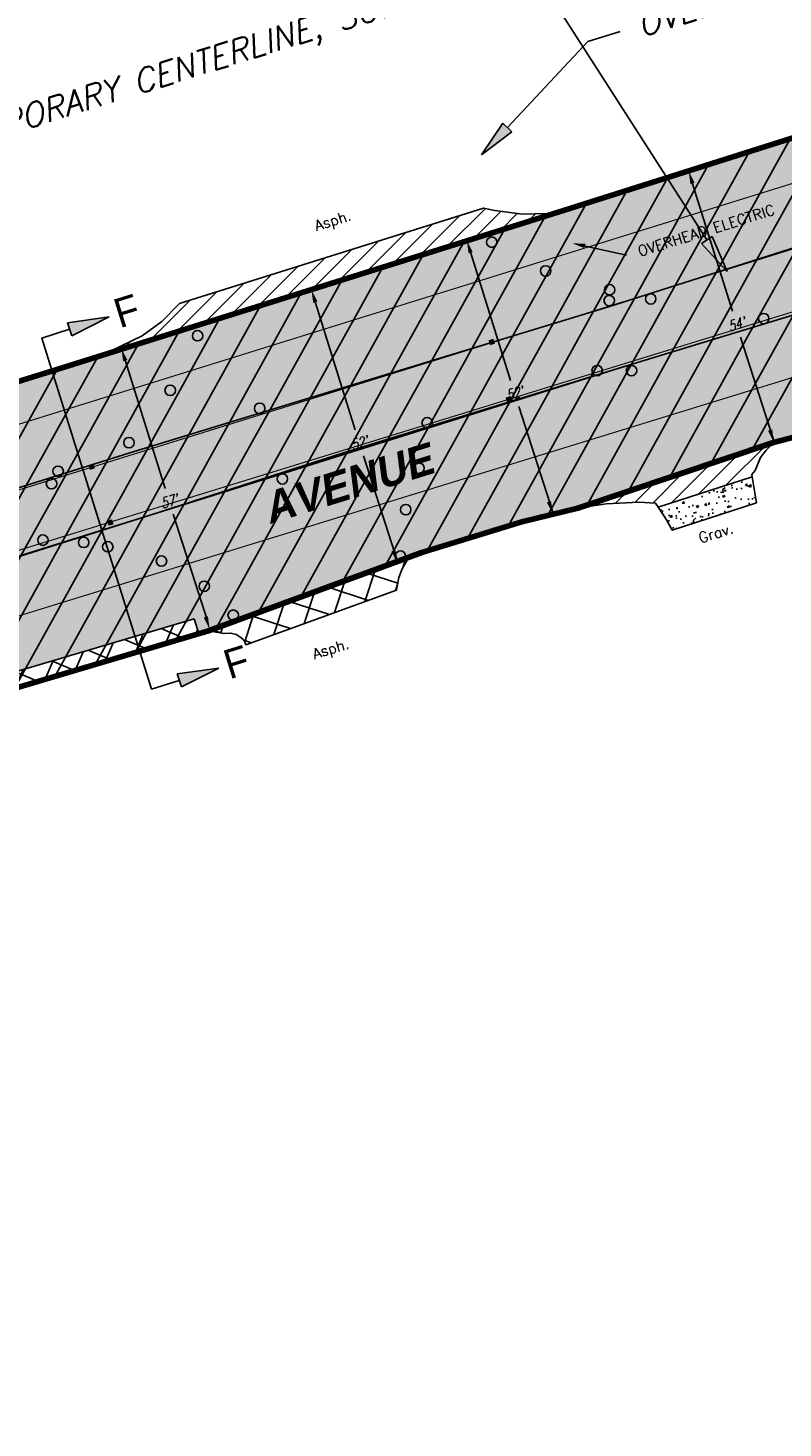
# Model space of a CAD drawing. Header units: feet. Extents: x 0 to 1837476, y 0 to 429622.
# Tile 9 of 33: x 1762086 to 1762231, y 425795 to 426063. Entities that reach past the tile are written whole.
import ezdxf
from ezdxf import colors
from ezdxf.entities.mleader import LeaderData, LeaderLine
from ezdxf.math import Vec2, Vec3

# ---------------------------------------------------------------- set-up
doc = ezdxf.new("R2010")
doc.units = ezdxf.units.FT
doc.header["$MEASUREMENT"] = 0
for name, color, linetype in [('A-ANNO-SYMB', 2, 'Continuous'), ('A-DETL-ANNO', 2, 'Continuous'), ('A-PAVEMENT-HATCH', 2, 'Continuous'), ('C-ANNO-TABL-TITL', 4, 'Continuous'), ('C-PAVEMENT-MARKING', 4, 'Continuous'), ('C-PAVEMENT-REFLECTORS', 4, 'Continuous'), ('HATCH', 4, 'Continuous'), ('MOT HATCH PH 1', 4, 'Continuous'), ('MOT HATCH PH 2', 3, 'Continuous'), ('MOT HATCH PH 3', 1, 'Continuous')]:
    doc.layers.add(name, color=color, linetype=linetype)
doc.styles.add('BCI Existing', font='simplex.shx', dxfattribs={"width": 0.75, "oblique": 15, "height": 0.08, "bigfont": 'bigfont.shx'})
doc.styles.add('L100', font='simplex.shx', dxfattribs={"height": 0.1, "bigfont": 'bigfont.shx'})
doc.styles.add('Matchline', font='bold.shx', dxfattribs={"oblique": 10, "height": 0.18})
doc.styles.add('STATION', font='ROMANS.shx', dxfattribs={"oblique": 15})
doc.styles.add('Straight-Normal', font='font30.shx', dxfattribs={"height": 0.14})

# ---------------------------------------------------------------- blocks, each defined once
blk = doc.blocks.new('_ClosedFilled')
blk.add_hatch(color=256).paths.add_polyline_path([(-1, 0.167), (-1, -0.167), (0, 0)])
at = {"color": 0, "linetype": 'ByBlock', "lineweight": -2}
for p, q in [((-1, 0.167), (0, 0)), ((-1, 0.167), (-1, -0.167)), ((0, 0), (-1, -0.167))]:
    blk.add_line(p, q, dxfattribs=at)

msp = doc.modelspace()

# ---------------------------------------------------------------- hatches: boundary and pattern name
at = {"layer": 'A-PAVEMENT-HATCH'}
h = msp.add_hatch(dxfattribs=at)
h.set_pattern_fill('ANSI31', color=256, scale=20)
edge = h.paths.add_edge_path()
edge.add_line((1762100.08, 426000.02), (1762107.98, 426003.83))
edge.add_line((1762107.98, 426003.83), (1762111.75, 426006.58))
edge.add_line((1762111.75, 426006.58), (1762115.12, 426010.01))
edge.add_line((1762115.12, 426010.01), (1762173.31, 426028.28))
edge.add_line((1762173.31, 426028.28), (1762175.46, 426027.78))
edge.add_line((1762175.46, 426027.78), (1762180.75, 426027.09))
edge.add_line((1762180.75, 426027.09), (1762185.44, 426027.26))
edge.add_line((1762185.44, 426027.26), (1762189.79, 426028.22))
edge.add_line((1762189.79, 426028.22), (1762100.41, 426000.14))
h = msp.add_hatch(dxfattribs=at)
h.set_pattern_fill('ANSI31', color=256, scale=20)
h.paths.add_polyline_path([(1762228.74, 425983.44), (1762186.91, 425969.84), (1762191.34, 425970.84), (1762196.72, 425971.65), (1762203.02, 425971.97), (1762206.2, 425971.79), (1762206.69, 425971.01), (1762224.67, 425976.85), (1762224.61, 425977.3), (1762225.25, 425978.08), (1762226.29, 425980.52), (1762227.33, 425981.95)])
h = msp.add_hatch(dxfattribs=at)
h.set_pattern_fill('AR-CONC', color=256, scale=0.6)
h.set_pattern_definition([(50, (-5e-10, -6e-11), (4.3035610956, -0.37651281), [0.45, -4.95]), (355, (-5e-10, -6e-11), (-0.832508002, 4.513152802), [0.36, -3.96]), (100.45144446, (0.3586, -0.0314), (3.47105308, 4.136639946), [0.382441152, -4.206852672]), (46.1842, (-5e-10, 1.2), (6.403447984, -0.993115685), [0.675, -7.425]), (96.6356355, (0.5336, 1.117), (5.607971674, 5.844711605), [0.573662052, -6.31028256]), (351.184164, (-5e-10, 1.2), (5.60797167, 5.844711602), [0.54, -5.940000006]), (21, (0.6, 0.9), (3.581442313, -2.415713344), [0.45, -4.95]), (326, (0.6, 0.9), (1.459891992, 4.35090027), [0.36, -3.96]), (71.45144474, (0.8985, 0.6987), (5.04133426, 1.935186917), [0.38244114, -4.206852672]), (37.5, (-5e-10, -6e-11), (0.0729591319, 1.997363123), [0, -3.912, 0, -4.02, 0, -3.975]), (7.5, (-5e-10, -6e-11), (1.5784172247, 2.3664702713), [0, -2.292, 0, -3.822, 0, -1.515]), (327.5, (-1.338, -6e-11), (3.202934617, -0.1353292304), [0, -1.5, 0, -4.68, 0, -6.21]), (317.5, (-1.938, 6e-11), (3.499117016, 0.600629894), [0, -1.95, 0, -3.108, 0, -4.41])])
h.paths.add_polyline_path([(1762224.67, 425976.85), (1762206.69, 425971.01), (1762207.6, 425969.73), (1762208.28, 425968.62), (1762209.39, 425966.64), (1762225.5, 425971.87)])
h = msp.add_hatch(dxfattribs=at)
h.set_pattern_fill('ANSI37', color=256, scale=39, angle=27)
h.paths.add_polyline_path([(1762120.72, 425947.38), (1762158.96, 425961.32), (1762157.71, 425959.21), (1762157.12, 425957.58), (1762156.65, 425955.29), (1762156.62, 425955.13), (1762127.86, 425944.71), (1762127.64, 425945.28), (1762127.35, 425945.7), (1762126.86, 425946.12), (1762125.99, 425946.64), (1762124.98, 425946.94), (1762123.65, 425946.88)])
at = {"layer": 'A-PAVEMENT-HATCH', "transparency": 33554687}
h = msp.add_hatch(dxfattribs=at)
h.set_pattern_fill('ANSI37', color=256, scale=37, angle=22)
h.paths.add_polyline_path([(1762117.97, 425949.69), (1761886.36, 425880.95), (1761887.2, 425878.07), (1761891.12, 425879.21), (1761923.37, 425888.93), (1761955.63, 425898.66), (1761968.47, 425902.03), (1762011.29, 425914.76), (1762044.38, 425924.72), (1762118.83, 425946.82)])
at = {"layer": 'C-PAVEMENT-REFLECTORS', "transparency": 33554687}
h = msp.add_hatch(color=256, dxfattribs=at)
h.dxf.hatch_style = 1
h.paths.add_polyline_path([(1762174.56, 426002.02), (1762175.5, 426002.34), (1762175.18, 426003.28), (1762174.25, 426002.96)])
h = msp.add_hatch(color=256, dxfattribs=at)
h.dxf.hatch_style = 1
h.paths.add_polyline_path([(1762177.82, 425991.06), (1762178.75, 425991.38), (1762178.44, 425992.32), (1762177.5, 425992)])
h = msp.add_hatch(color=256, dxfattribs=at)
h.dxf.hatch_style = 1
h.paths.add_polyline_path([(1762098.04, 425978.16), (1762098.98, 425978.48), (1762098.66, 425979.42), (1762097.72, 425979.1)])
h = msp.add_hatch(color=256, dxfattribs=at)
h.dxf.hatch_style = 1
h.paths.add_polyline_path([(1762101.62, 425967.47), (1762102.56, 425967.79), (1762102.24, 425968.72), (1762101.31, 425968.41)])
at = {"layer": 'HATCH', "true_color": 0xe7e8e9, "transparency": 33554457}
h = msp.add_hatch(color=254, dxfattribs=at)
h.dxf.hatch_style = 1
h.paths.add_polyline_path([(1760925.01, 425620.93), (1761185.21, 425702.35), (1761203.98, 425711.87), (1761219.39, 425720.27), (1761228.96, 425724.52), (1761251.35, 425731.04), (1761262.52, 425734.03), (1761281.08, 425738.04), (1761281.08, 425736.04), (1761301.08, 425736.04), (1761301.07, 425738.78), (1761302.12, 425738.99), (1761312.83, 425742.04), (1761397.96, 425768.83), (1761466.39, 425790.61), (1761562.38, 425821.41), (1761699.77, 425868.8), (1761756.39, 425888.42), (1761787.45, 425899.26), (1761818.41, 425910.67), (1761825.89, 425913.07), (1761843.43, 425919.36), (1761874.92, 425929.77), (1761912.84, 425941.83), (1761971.63, 425960.18), (1762008.95, 425971.74), (1762015.62, 425973.81), (1762017.99, 425966.17), (1762027.54, 425969.13), (1762025.17, 425976.77), (1762028.77, 425977.88), (1762090.66, 425997.08), (1762189.79, 426028.22), (1762250.38, 426047.37), (1762305.08, 426065.36), (1762391.07, 426092.17), (1762413.99, 426099.16), (1762414.53, 426077.68), (1762424.46, 426080.74), (1762423.85, 426102.16), (1762489.66, 426122.28), (1762572.1, 426147.24), (1762617.67, 426162.94), (1762621.84, 426154.67), (1762695.76, 426176.4), (1762709.46, 426180.41), (1762732.51, 426187.64), (1762748.94, 426191.7), (1762749.47, 426192.01), (1762749.65, 426192.88), (1762747.07, 426202.32), (1762894.03, 426247.08), (1763148.56, 426325.28), (1763232.65, 426350.13), (1763489.42, 426428.89), (1763677.45, 426490.96), (1763751.88, 426515.71), (1763797.08, 426530.13), (1763811.81, 426535.02), (1763811.75, 426534.42), (1763814.47, 426527.23), (1763945.11, 426567.8), (1763943.18, 426574.9), (1763971.62, 426583.36), (1764000.24, 426591.78), (1764070.84, 426612.65), (1764106.36, 426623), (1764144.31, 426634.01), (1764188.44, 426647.04), (1764231.09, 426659.62), (1764240.69, 426662.43), (1764350.53, 426694.46), (1764373.79, 426701.21), (1764494.76, 426738.55), (1764486.3, 426737.9), (1764483.37, 426738.18), (1764411.12, 426715.85), (1764408.46, 426724.46), (1764402.15, 426723.55), (1764402.16, 426723.57), (1764408.47, 426724.47), (1764411.12, 426715.87), (1764483.37, 426738.18), (1764483.37, 426738.18), (1764411.12, 426715.88), (1764408.47, 426724.48), (1764402.16, 426723.58), (1764402.9, 426725.89), (1764462.81, 426744.35), (1764470.58, 426740.97), (1764479.36, 426738.55), (1764486.29, 426737.91), (1764494.82, 426738.58), (1764538.73, 426752.24), (1764582.64, 426765.9), (1764585.62, 426767.48), (1764588.23, 426769.23), (1764591.16, 426771.36), (1764594.94, 426774.44), (1764597.68, 426776.94), (1764600.18, 426779.52), (1764601.23, 426780.78), (1764604.37, 426778.29), (1764608.09, 426783), (1764604.96, 426785.48), (1764605.34, 426785.99), (1764606.53, 426787.63), (1764607.44, 426788.92), (1764680.19, 426810.33), (1764683.06, 426809.04), (1764688.04, 426807.1), (1764691.03, 426806.31), (1764693.25, 426805.9), (1764698.13, 426805.39), (1764702.25, 426805.35), (1764710.11, 426805.96), (1764723.58, 426756), (1764683.86, 426750.81), (1764674.28, 426749.28), (1764668.29, 426747.2), (1764664.24, 426744.8), (1764658.64, 426740.8), (1764612.56, 426725.31), (1764613.17, 426723.41), (1764600.25, 426719.07), (1764600.15, 426719.11), (1764597.44, 426719.72), (1764595.24, 426720.04), (1764592.85, 426720.22), (1764590.98, 426720.23), (1764588.48, 426720.05), (1764586.7, 426719.79), (1764585.04, 426719.45), (1764668.27, 426747.2), (1764664.23, 426744.81), (1764658.11, 426740.42), (1764654.45, 426737.15), (1764651, 426733.31), (1764649.57, 426731.43), (1764648.18, 426729.04), (1764647.64, 426727.7), (1764647, 426724.98), (1764646.92, 426724.32), (1764610.59, 426712.17), (1764609.73, 426713.34), (1764608.43, 426714.7), (1764606.38, 426716.34), (1764604.73, 426717.35), (1764603.28, 426718.05), (1764601.71, 426718.58), (1764600.14, 426719.11), (1764597.44, 426719.72), (1764595.24, 426720.04), (1764592.85, 426720.22), (1764590.98, 426720.22), (1764588.48, 426720.05), (1764586.7, 426719.79), (1764585.04, 426719.45), (1764584.19, 426719.23), (1764557.37, 426711.58), (1764505.63, 426695.61), (1764475.53, 426685.84), (1764471.49, 426683.74), (1764466.8, 426679.96), (1764419.03, 426665.1), (1764406.77, 426658.14), (1764399.53, 426660.09), (1764388.6, 426658.76), (1764475.46, 426685.82), (1764471.49, 426683.74), (1764465.9, 426679.23), (1764461.64, 426674.08), (1764459.52, 426669.21), (1764458.64, 426664.96), (1764416.31, 426651.69), (1764416.01, 426652.36), (1764414.27, 426653.78), (1764410.31, 426657.2), (1764399.5, 426660.08), (1764388.57, 426658.76), (1764364.78, 426650.79), (1764273.8, 426622.07), (1764244.87, 426613.11), (1764189.79, 426596.61), (1764159.69, 426587.44), (1764132.54, 426578.86), (1764075.44, 426560.82), (1764015.66, 426541.93), (1763999.24, 426536.29), (1763991.6, 426533.91), (1763990.95, 426534.26), (1763989.88, 426539.02), (1763988.19, 426544.53), (1763988.1, 426544.64), (1763987.96, 426544.65), (1763892.08, 426514.82), (1763835.39, 426497.02), (1763828.33, 426494.72), (1763830.52, 426487.3), (1763816, 426482.98), (1763767.4, 426468.53), (1763691.25, 426445.57), (1763618.36, 426425.06), (1763529.63, 426399.37), (1763519.9, 426396.28), (1763401.18, 426358.69), (1763385.03, 426353.59), (1763346.03, 426341.23), (1763283.39, 426320.38), (1763245.53, 426307.57), (1763161.54, 426279.28), (1763079.02, 426252.54), (1763000.82, 426227.65), (1762959.11, 426214.44), (1762912.32, 426199.71), (1762837.87, 426176.76), (1762757.69, 426150.49), (1762752.91, 426141.25), (1762750.84, 426132.41), (1762696.09, 426114.78), (1762690.11, 426117.62), (1762684.09, 426119.79), (1762675.68, 426121.2), (1762667.81, 426120.56), (1762659.57, 426118.56), (1762633.72, 426110.49), (1762559.04, 426087.41), (1762532.2, 426079.37), (1762529.38, 426087.9), (1762425.99, 426055.65), (1762426.17, 426052.86), (1762398.87, 426044.3), (1762400.36, 426040.09), (1762339.25, 426018.76), (1762339.3, 426018.3), (1762319.07, 426012.3), (1762315.19, 426022.49), (1762242.14, 425998.27), (1762245.1, 425987.66), (1762228.74, 425983.44), (1762191.34, 425970.84), (1762180.6, 425968.22), (1762161.51, 425962.39), (1762118.83, 425946.82), (1762117.97, 425949.69), (1761886.36, 425880.95), (1761887.2, 425878.07), (1761802.45, 425853.33), (1761698.6, 425824.01), (1761645.2, 425808.68), (1761643.56, 425814.09), (1761674.32, 425823.38), (1761673.45, 425826.25), (1761616.02, 425808.9), (1761616.88, 425806.03), (1761643.56, 425814.09), (1761645.19, 425808.68), (1761636.75, 425806.05), (1761614.36, 425798.78), (1761591.98, 425791.48), (1761589.7, 425799.17), (1761542.29, 425785.13), (1761482.74, 425766.42), (1761435.9, 425751.76), (1761437.25, 425747.44), (1761406.56, 425737.93), (1761365.59, 425725.97), (1761297.29, 425704.26), (1761291.53, 425702.52), (1761209.99, 425677.11), (1761096.21, 425641.57), (1761036.89, 425623.05), (1760994.7, 425609.88), (1760934.34, 425590.95)])
at = {"layer": 'MOT HATCH PH 1', "transparency": 33554687}
h = msp.add_hatch(dxfattribs=at)
h.set_pattern_fill('ANSI31', color=256, scale=45, angle=16)
h.paths.add_polyline_path([(1760925.01, 425620.93), (1760985.56, 425639.91), (1761089.08, 425672.35), (1761185.21, 425702.35), (1761203.98, 425711.87), (1761219.39, 425720.27), (1761228.96, 425724.52), (1761251.35, 425731.04), (1761262.52, 425734.03), (1761265.59, 425734.74), (1761273.38, 425736.38), (1761281.08, 425738.04), (1761288.37, 425737.87), (1761295.75, 425738.04), (1761302.12, 425738.99), (1761312.83, 425742.04), (1761397.96, 425768.83), (1761466.39, 425790.61), (1761562.48, 425821.44), (1761633.61, 425845.94), (1761699.77, 425868.8), (1761756.39, 425888.42), (1761787.45, 425899.26), (1761818.41, 425910.67), (1761825.89, 425913.07), (1761843.43, 425919.36), (1761874.92, 425929.77), (1761876.38, 425930.24), (1761912.84, 425941.83), (1761971.63, 425960.18), (1762008.95, 425971.74), (1762090.66, 425997.08), (1762100.08, 426000.02), (1762189.79, 426028.22), (1762216.58, 426036.68), (1762250.38, 426047.37), (1762300.41, 426063.19), (1762373.17, 426086.86), (1762380.55, 426089.17), (1762391.07, 426092.17), (1762489.66, 426122.28), (1762572.1, 426147.24), (1762617.67, 426162.94), (1762621.84, 426154.67), (1762695.76, 426176.4), (1762709.46, 426180.41), (1762732.51, 426187.64), (1762748.94, 426191.7), (1762749.47, 426192.01), (1762749.67, 426192.82), (1762747.15, 426202.02), (1762894.03, 426247.08), (1762945.81, 426262.98), (1762999.55, 426280), (1763065.78, 426300.47), (1763148.56, 426325.28), (1763232.65, 426350.13), (1763332.76, 426380.2), (1763367.45, 426390.93), (1763489.42, 426428.89), (1763519.38, 426438.21), (1763606.59, 426467.32), (1763677.45, 426490.96), (1763797.08, 426530.13), (1763811.75, 426534.42), (1763814.47, 426527.23), (1763845.83, 426537.33), (1763889.38, 426550.71), (1763945.04, 426567.75), (1763943.18, 426574.9), (1763971.62, 426583.36), (1764000.24, 426591.78), (1764070.84, 426612.65), (1764144.31, 426634.01), (1764231.09, 426659.62), (1764240.69, 426662.43), (1764350.53, 426694.46), (1764373.79, 426701.21), (1764381.9, 426704.73), (1764394.13, 426713.31), (1764400.55, 426720.78), (1764402.9, 426725.89), (1764462.81, 426744.35), (1764468.19, 426741.83), (1764472.97, 426740.1), (1764479.36, 426738.55), (1764486.29, 426737.91), (1764494.82, 426738.58), (1764538.73, 426752.24), (1764578.98, 426764.78), (1764584.01, 426766.56), (1764588.23, 426769.23), (1764592.85, 426772.68), (1764598.51, 426777.76), (1764603.26, 426783.26), (1764607.44, 426788.92), (1764680.19, 426810.33), (1764688.04, 426807.1), (1764694.56, 426805.71), (1764699.38, 426805.32), (1764703.82, 426805.43), (1764709.08, 426806.25), (1764713.95, 426790.5), (1764602.97, 426756.64), (1764496.03, 426722.52), (1764379.06, 426685.84), (1764236.38, 426641.55), (1764150.25, 426614.86), (1764084.29, 426594.4), (1763911.5, 426544.7), (1763773.82, 426502.64), (1763757.35, 426497.03), (1763688.3, 426475.65), (1763679.66, 426472.2), (1763671.65, 426470.52), (1763610.44, 426451.3), (1763523.4, 426423.64), (1763385.81, 426380.49), (1763337.15, 426365.41), (1763275.17, 426345.84), (1763240.02, 426334.93), (1763153.49, 426307.48), (1763078.08, 426283.31), (1763029.62, 426267.95), (1762951.92, 426243.79), (1762899.58, 426227.27), (1762828.89, 426205.22), (1762800.22, 426196.49), (1762653.17, 426152.46), (1762549.01, 426119.21), (1762488.91, 426100.6), (1762404.88, 426074.71), (1762384.72, 426068.34), (1762308.14, 426044.33), (1762255.05, 426027.83), (1762197.19, 426009.4), (1762139.23, 425991.71), (1762105.64, 425981.44), (1762034.59, 425959.08), (1761977.85, 425941.34), (1761882, 425911.16), (1761792.78, 425881.43), (1761638.4, 425829.46), (1761586.22, 425811.96), (1761567.61, 425805.32), (1761540.48, 425796.69), (1761479.25, 425777.57), (1761402.42, 425753.26), (1761305.53, 425723.16), (1761208.12, 425692.81), (1761092.83, 425656.71), (1760990.15, 425624.59), (1760929.84, 425605.64)])
at = {"layer": 'MOT HATCH PH 2', "transparency": 33554687}
h = msp.add_hatch(dxfattribs=at)
h.set_pattern_fill('ANSI31', color=256, scale=45, angle=16)
h.paths.add_polyline_path([(1760934.34, 425590.95), (1760994.13, 425609.71), (1761036.89, 425623.05), (1761096.21, 425641.57), (1761209.99, 425677.11), (1761291.53, 425702.52), (1761297.29, 425704.26), (1761361.88, 425724.84), (1761386.74, 425732.36), (1761407.08, 425738.03), (1761437.62, 425745.76), (1761467.35, 425752.81), (1761485.36, 425757.52), (1761496.14, 425760.66), (1761507.7, 425764.49), (1761526.51, 425771.78), (1761533.13, 425774.39), (1761537.75, 425775.98), (1761546.62, 425778.53), (1761553.7, 425780.12), (1761562.98, 425781.6), (1761573.16, 425784.96), (1761614.36, 425798.78), (1761636.75, 425806.05), (1761663.79, 425814.18), (1761698.6, 425824.01), (1761714.35, 425828.41), (1761771.98, 425844.64), (1761802.45, 425853.33), (1761891.12, 425879.21), (1761955.63, 425898.66), (1762011.29, 425914.76), (1762044.38, 425924.72), (1762120.72, 425947.38), (1762158.96, 425961.32), (1762161.51, 425962.39), (1762180.6, 425968.22), (1762186.91, 425969.84), (1762228.74, 425983.44), (1762240.91, 425986.49), (1762245.08, 425987.57), (1762256.78, 425990.91), (1762296.53, 426004.59), (1762319.07, 426012.3), (1762339.3, 426018.3), (1762339.25, 426018.76), (1762400.36, 426040.09), (1762401.39, 426037.65), (1762430.03, 426046.47), (1762429.01, 426049.65), (1762426.29, 426050.91), (1762425.99, 426055.65), (1762529.38, 426087.9), (1762532.2, 426079.37), (1762592.5, 426097.82), (1762633.72, 426110.49), (1762659.57, 426118.56), (1762667.81, 426120.56), (1762675.68, 426121.2), (1762684.09, 426119.79), (1762690.11, 426117.62), (1762696.09, 426114.78), (1762750.84, 426132.41), (1762752.91, 426141.25), (1762757.69, 426150.49), (1762837.87, 426176.76), (1762912.32, 426199.71), (1762959.11, 426214.44), (1763000.82, 426227.65), (1763079.02, 426252.54), (1763161.54, 426279.28), (1763245.53, 426307.57), (1763283.39, 426320.38), (1763346.03, 426341.23), (1763385.03, 426353.59), (1763401.18, 426358.69), (1763519.9, 426396.28), (1763529.63, 426399.37), (1763618.36, 426425.06), (1763691.25, 426445.57), (1763767.4, 426468.53), (1763816, 426482.98), (1763830.52, 426487.3), (1763837.09, 426486.32), (1763842.31, 426484.12), (1763849.92, 426481.73), (1763845.33, 426487.72), (1763841.86, 426490.52), (1763838.12, 426493.28), (1763835.86, 426495.03), (1763835.05, 426496.37), (1763835.39, 426497.02), (1763851.77, 426502.24), (1763877.34, 426510.15), (1763904.06, 426518.52), (1763955, 426534.46), (1763987.96, 426544.65), (1763988.19, 426544.53), (1763989.88, 426539.02), (1763990.95, 426534.26), (1763991.6, 426533.91), (1763999.24, 426536.29), (1764015.66, 426541.93), (1764075.44, 426560.82), (1764132.54, 426578.86), (1764159.69, 426587.44), (1764189.79, 426596.61), (1764244.87, 426613.11), (1764273.8, 426622.07), (1764364.78, 426650.79), (1764388.57, 426658.76), (1764399.5, 426660.08), (1764410.31, 426657.2), (1764416.01, 426652.36), (1764416.31, 426651.69), (1764458.64, 426664.96), (1764459.52, 426669.21), (1764461.64, 426674.08), (1764465.9, 426679.23), (1764471.49, 426683.74), (1764475.53, 426685.84), (1764505.63, 426695.61), (1764557.37, 426711.58), (1764584.19, 426719.23), (1764585.04, 426719.45), (1764586.7, 426719.79), (1764588.48, 426720.05), (1764590.98, 426720.22), (1764592.85, 426720.22), (1764595.24, 426720.04), (1764597.44, 426719.72), (1764600.14, 426719.11), (1764601.71, 426718.58), (1764603.28, 426718.05), (1764604.73, 426717.35), (1764606.38, 426716.34), (1764608.43, 426714.7), (1764609.19, 426713.93), (1764609.73, 426713.34), (1764610.59, 426712.17), (1764646.92, 426724.32), (1764647, 426724.98), (1764647.64, 426727.7), (1764648.18, 426729.04), (1764649.57, 426731.43), (1764651, 426733.31), (1764654.45, 426737.15), (1764658.11, 426740.42), (1764664.24, 426744.8), (1764668.29, 426747.2), (1764674.28, 426749.28), (1764683.86, 426750.81), (1764713.8, 426755.06), (1764723.59, 426756.18), (1764717.11, 426780.22), (1764607.61, 426745.99), (1764499.34, 426712.04), (1764382.04, 426676.29), (1764247.12, 426634.28), (1764153.1, 426604.86), (1764112.21, 426592.27), (1763912.67, 426534.06), (1763803.28, 426500.64), (1763716.43, 426473.28), (1763638, 426448.73), (1763613.43, 426440.68), (1763526.5, 426413.94), (1763389.4, 426370.97), (1763340.33, 426355.34), (1763278.3, 426335.64), (1763242.92, 426324.45), (1763156.75, 426296.79), (1763073.62, 426270.66), (1763032.72, 426257.88), (1762988.65, 426244.17), (1762954.01, 426233.12), (1762903.1, 426216.91), (1762832.4, 426194.35), (1762803.3, 426185.15), (1762649.01, 426137.44), (1762552.05, 426107.57), (1762491.01, 426088.2), (1762387.26, 426055.79), (1762311.26, 426031.81), (1762200.46, 425998.04), (1762109.7, 425969.59), (1762004.42, 425936.74), (1762000.7, 425948.48), (1761977.85, 425941.34), (1761882, 425911.16), (1761792.78, 425881.43), (1761706.12, 425852.28), (1761638.4, 425829.46), (1761586.22, 425811.96), (1761540.48, 425796.69), (1761479.25, 425777.57), (1761402.42, 425753.26), (1761305.53, 425723.16), (1761208.12, 425692.81), (1761092.83, 425656.71), (1760990.15, 425624.59), (1760929.86, 425605.59)])
at = {"layer": 'MOT HATCH PH 3', "transparency": 33554687}
h = msp.add_hatch(dxfattribs=at)
h.set_pattern_fill('ANSI31', color=256, scale=45, angle=16)
h.paths.add_polyline_path([(1762000.7, 425948.48), (1762034.59, 425959.08), (1762105.64, 425981.44), (1762139.23, 425991.71), (1762197.19, 426009.4), (1762255.05, 426027.83), (1762308.14, 426044.33), (1762384.72, 426068.34), (1762404.88, 426074.71), (1762488.91, 426100.6), (1762549.01, 426119.21), (1762653.17, 426152.46), (1762800.22, 426196.49), (1762828.89, 426205.22), (1762899.58, 426227.27), (1762951.92, 426243.79), (1763029.62, 426267.95), (1763078.08, 426283.31), (1763153.49, 426307.48), (1763240.02, 426334.93), (1763275.17, 426345.84), (1763337.15, 426365.41), (1763385.81, 426380.49), (1763523.4, 426423.64), (1763610.44, 426451.3), (1763671.65, 426470.52), (1763757.35, 426497.03), (1763773.82, 426502.64), (1763909.69, 426543.61), (1764009.55, 426572.74), (1764109.41, 426601.87), (1764150.25, 426614.86), (1764236.38, 426641.55), (1764379.06, 426685.84), (1764496.03, 426722.52), (1764579.54, 426749.02), (1764602.97, 426756.64), (1764713.95, 426790.5), (1764717.11, 426780.22), (1764607.61, 426745.99), (1764581.9, 426738.37), (1764499.34, 426712.04), (1764382.04, 426676.29), (1764247.12, 426634.28), (1764153.1, 426604.86), (1764112.21, 426592.27), (1764012.44, 426563.16), (1763912.67, 426534.06), (1763803.28, 426500.64), (1763759.99, 426486.81), (1763716.43, 426473.28), (1763638, 426448.73), (1763613.43, 426440.68), (1763526.5, 426413.94), (1763389.4, 426370.97), (1763340.33, 426355.34), (1763278.3, 426335.64), (1763156.75, 426296.79), (1763073.62, 426270.66), (1762994.9, 426245.84), (1762954.01, 426233.12), (1762903.1, 426216.91), (1762832.4, 426194.35), (1762803.3, 426185.15), (1762649.01, 426137.44), (1762552.05, 426107.57), (1762491.01, 426088.2), (1762387.26, 426055.79), (1762311.26, 426031.81), (1762258.59, 426015.77), (1762200.46, 425998.04), (1762146.73, 425981.52), (1762109.7, 425969.59), (1762038.15, 425946.96), (1762004.42, 425936.74)])

# ---------------------------------------------------------------- linework, layer by layer
at = {"layer": 'A-DETL-ANNO'}
for p, q in [((1762212.97, 426033.91, -519.25), (1762220.9, 426008.54, -519.25)), ((1762192.5, 426021.06, -519.25), (1762200.64, 426019.28, -519.25)), ((1762170.54, 426020.66, -519.25), (1762178.47, 425995.28, -519.25)), ((1762140.83, 426011.19, -519.25), (1762148.76, 425985.81, -519.25)), ((1762229.02, 425983.18, -519.25), (1762222.45, 426003.57, -519.25)), ((1762104.47, 426000.02, -519.25), (1762112.39, 425974.64, -519.25)), ((1762186.59, 425969.92, -519.25), (1762180.02, 425990.32, -519.25)), ((1762156.88, 425960.45, -519.25), (1762150.31, 425980.85, -519.25)), ((1762120.51, 425949.28, -519.25), (1762113.94, 425969.68, -519.25))]:
    msp.add_line(p, q, dxfattribs=at)
for points in [[(1762212.87, 426032.86, -519.25), (1762213.66, 426033.11, -519.25), (1762212.52, 426035.37, -519.25)], [(1762170.44, 426019.6, -519.25), (1762171.23, 426019.85, -519.25), (1762170.09, 426022.11, -519.25)], [(1762192.59, 426020.62, -519.25), (1762192.77, 426021.43, -519.25), (1762190.23, 426021.54, -519.25)], [(1762140.72, 426010.13, -519.25), (1762141.52, 426010.38, -519.25), (1762140.38, 426012.64, -519.25)], [(1762104.36, 425998.96, -519.25), (1762105.15, 425999.21, -519.25), (1762104.01, 426001.47, -519.25)], [(1762227.71, 425985.67, 851.7), (1762228.5, 425985.91, 851.7), (1762228.85, 425983.4, 851.7)], [(1762185.42, 425971.95, 851.7), (1762186.22, 425972.19, 851.7), (1762186.57, 425969.68, 851.7)], [(1762155.68, 425962.59, 851.7), (1762156.47, 425962.84, 851.7), (1762156.82, 425960.33, 851.7)], [(1762119.78, 425949.91, 851.7), (1762120.58, 425950.16, 851.7), (1762120.92, 425947.65, 851.7)]]:
    msp.add_solid(points, dxfattribs=at)
at = {"layer": 'A-PAVEMENT-HATCH'}
for points, elevation in [([(1762100.08, 426000.02), (1762107.98, 426003.83), (1762111.75, 426006.58), (1762115.12, 426010.01), (1762173.31, 426028.28), (1762175.46, 426027.78), (1762180.75, 426027.09), (1762185.44, 426027.26), (1762189.79, 426028.22), (1762100.41, 426000.14)], 849.43), ([(1762228.74, 425983.44), (1762186.91, 425969.84), (1762191.34, 425970.84), (1762196.72, 425971.65), (1762203.02, 425971.97), (1762206.2, 425971.79), (1762206.69, 425971.01), (1762224.67, 425976.85), (1762224.61, 425977.3), (1762225.25, 425978.08), (1762226.29, 425980.52), (1762227.33, 425981.95), (1762228.74, 425983.44)], 848.62), ([(1762224.67, 425976.85), (1762206.69, 425971.01), (1762207.6, 425969.73), (1762208.28, 425968.62), (1762209.39, 425966.64), (1762225.5, 425971.87), (1762224.67, 425976.85)], 848.62), ([(1762120.72, 425947.38), (1762158.96, 425961.32), (1762157.71, 425959.21), (1762157.12, 425957.58), (1762156.65, 425955.29), (1762156.62, 425955.13), (1762127.86, 425944.71), (1762127.64, 425945.28), (1762127.35, 425945.7), (1762126.86, 425946.12), (1762125.99, 425946.64), (1762124.98, 425946.94), (1762123.65, 425946.88), (1762120.72, 425947.38)], 848.56)]:
    msp.add_lwpolyline(points, dxfattribs=dict(at, elevation=elevation))
for points in [[(1762117.97, 425949.69), (1761886.36, 425880.95), (1761887.2, 425878.07), (1761891.12, 425879.21), (1761923.37, 425888.93), (1761955.63, 425898.66), (1761968.47, 425902.03), (1762011.29, 425914.76), (1762044.38, 425924.72), (1762118.83, 425946.82), (1762117.97, 425949.69)], [(1762117.97, 425949.69), (1762102.26, 425945.03)], [(1762118.83, 425946.82), (1762103.12, 425942.16)]]:
    msp.add_lwpolyline(points, dxfattribs=at)
at = {"layer": 'A-PAVEMENT-HATCH', "const_width": 0.5}
msp.add_lwpolyline([(1762118.83, 425946.82), (1762109.29, 425943.8)], dxfattribs=at)
at = {"layer": 'C-PAVEMENT-MARKING', "const_width": 0.2, "elevation": 850.19}
for points in [[(1762399.48, 426085.03), (1761982.89, 425955.29)], [(1762403.05, 426073.57), (1761986.46, 425943.83)], [(1762406.62, 426062.11), (1762075.52, 425960.05)], [(1762410.15, 426050.64), (1762079.05, 425948.58)]]:
    msp.add_lwpolyline(points, dxfattribs=at)
at = {"layer": 'HATCH', "lineweight": 80}
for points in [[(1761312.83, 425742.04), (1761397.96, 425768.83), (1761466.39, 425790.61), (1761562.38, 425821.41), (1761699.77, 425868.8), (1761756.39, 425888.42), (1761787.45, 425899.26), (1761818.41, 425910.67), (1761825.89, 425913.07), (1761843.43, 425919.36), (1761874.92, 425929.77), (1761912.84, 425941.83), (1761971.63, 425960.18), (1762008.95, 425971.74), (1762028.77, 425977.88), (1762090.66, 425997.08), (1762189.79, 426028.22), (1762250.38, 426047.37), (1762305.08, 426065.36), (1762391.07, 426092.17), (1762489.66, 426122.28)], [(1762245.1, 425987.66), (1762228.74, 425983.44), (1762191.34, 425970.84), (1762180.6, 425968.22), (1762161.51, 425962.39), (1762120.72, 425947.38), (1762044.38, 425924.72), (1762011.29, 425914.76), (1761962.01, 425900.49), (1761955.63, 425898.66), (1761923.37, 425888.93), (1761891.12, 425879.21), (1761802.45, 425853.33)]]:
    msp.add_lwpolyline(points, dxfattribs=at)
at = {"layer": 'MOT HATCH PH 1', "elevation": -519.25}
msp.add_lwpolyline([(1761305.53, 425723.16), (1761402.42, 425753.26), (1761479.25, 425777.57), (1761540.48, 425796.69), (1761586.22, 425811.96), (1761638.4, 425829.46), (1761668.67, 425839.65), (1761706.12, 425852.28), (1761792.78, 425881.43), (1761882, 425911.16), (1761977.85, 425941.34), (1762034.59, 425959.08), (1762105.64, 425981.44), (1762139.23, 425991.71), (1762197.19, 426009.4), (1762255.05, 426027.83), (1762308.14, 426044.33), (1762384.72, 426068.34), (1762404.88, 426074.71), (1762488.91, 426100.6)], dxfattribs=at)
at = {"layer": 'MOT HATCH PH 1'}
for centre in [(1762174.87, 426021.75), (1762185.18, 426016.25), (1762197.41, 426012.64), (1762205.27, 426010.89), (1762118.61, 426003.84), (1762113.37, 425993.39), (1762105.48, 425983.38), (1762090.67, 425975.54)]:
    msp.add_circle(centre, 1, dxfattribs=at)
at = {"layer": 'MOT HATCH PH 2'}
for points in [[(1762491.01, 426088.2), (1762387.26, 426055.79), (1762311.26, 426031.81), (1762200.46, 425998.04), (1762109.7, 425969.59), (1762004.42, 425936.74), (1762000.7, 425948.48), (1761977.85, 425941.34), (1761882, 425911.16), (1761792.78, 425881.43), (1761706.12, 425852.28), (1761638.4, 425829.46), (1761586.22, 425811.96), (1761540.48, 425796.69), (1761479.25, 425777.57), (1761402.42, 425753.26), (1761305.53, 425723.16)], [(1761802.45, 425853.33), (1761891.12, 425879.21), (1761955.63, 425898.66), (1762011.29, 425914.76), (1762044.38, 425924.72), (1762120.72, 425947.38), (1762158.96, 425961.32), (1762161.51, 425962.39), (1762180.6, 425968.22), (1762186.91, 425969.84), (1762228.74, 425983.44), (1762240.91, 425986.49)]]:
    msp.add_lwpolyline(points, dxfattribs=at)
at = {"layer": 'MOT HATCH PH 2', "elevation": -519.25}
for points in [[(1762094.13, 426005.07), (1762088.82, 426003.41), (1762109.81, 425936.23)], [(1762115.11, 425937.89), (1762109.81, 425936.23)]]:
    msp.add_lwpolyline(points, dxfattribs=at)
at = {"layer": 'MOT HATCH PH 2'}
for centre in [(1762226.88, 426007.12), (1762195.03, 425997.17), (1762162.52, 425987.2), (1762160.95, 425978.49), (1762158.42, 425970.56), (1762089.03, 425964.73), (1762101.43, 425963.47), (1762157.39, 425961.67), (1762111.7, 425960.73), (1762119.88, 425955.9), (1762125.42, 425950.37)]:
    msp.add_circle(centre, 1, dxfattribs=at)
at = {"layer": 'MOT HATCH PH 3'}
msp.add_lwpolyline([(1762491.01, 426088.2), (1762387.26, 426055.79), (1762311.26, 426031.81), (1762258.59, 426015.77), (1762200.46, 425998.04), (1762146.73, 425981.52), (1762109.7, 425969.59), (1762038.15, 425946.96), (1762004.42, 425936.74), (1762000.7, 425948.48), (1762034.59, 425959.08), (1762105.64, 425981.44), (1762139.23, 425991.71), (1762197.19, 426009.4), (1762255.05, 426027.83), (1762308.14, 426044.33), (1762384.72, 426068.34), (1762404.88, 426074.71), (1762488.91, 426100.6)], dxfattribs=at)
for centre in [(1762197.33, 426010.57), (1762201.6, 425997.17), (1762130.48, 425989.95), (1762091.93, 425977.91), (1762134.83, 425976.44), (1762096.81, 425964.3)]:
    msp.add_circle(centre, 1, dxfattribs=at)

# ---------------------------------------------------------------- block references
at = {"layer": 'MOT HATCH PH 2', "yscale": 7.913221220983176}
for p, xscale, zscale, rotation in [((1762101.68, 426007.43, -519.25), 7.913221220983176, 7.913221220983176, 17.3469699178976), ((1762122.67, 425940.25, -519.25), -7.913221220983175, 7.913221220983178, 197.3469699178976)]:
    msp.add_blockref('_ClosedFilled', p, dxfattribs=dict(at, xscale=xscale, zscale=zscale, rotation=rotation))

# ---------------------------------------------------------------- texts
at = {"layer": 'A-DETL-ANNO', "insert": (1762215.88, 426024.01, -519.25), "char_height": 2, "width": 37.5836, "attachment_point": 5, "rotation": 17.347, "style": 'BCI Existing'}
msp.add_mtext('\\A1;{\\Fromans|c0;\\Q0;\\W1;\\C3;OVERHEAD ELECTRIC}', dxfattribs=at)
at = {"layer": 'A-DETL-ANNO', "char_height": 2, "attachment_point": 5, "rotation": 17.347, "style": 'BCI Existing'}
for s, insert in [("\\A1;54'", (1762221.67, 426006.05, -519.25)), ("\\A1;52'", (1762179.24, 425992.8, -519.25)), ("\\A1;52'", (1762149.53, 425983.33, -519.25)), ("\\A1;57'", (1762113.17, 425972.16, -519.25))]:
    msp.add_mtext(s, dxfattribs=dict(at, insert=insert))
at = {"layer": 'A-PAVEMENT-HATCH', "color": 8, "char_height": 2, "width": 72.9652, "attachment_point": 1, "rotation": 17.4114, "style": 'L100'}
for s, insert in [('Asph.', (1762140.76, 426025.79, -519.25)), ('Grav.', (1762214.2, 425966.03, -519.25)), ('Asph.', (1762140.35, 425943.84, -519.25))]:
    msp.add_mtext(s, dxfattribs=dict(at, insert=insert))
at = {"layer": 'C-ANNO-TABL-TITL', "insert": (1762162.43, 425983.4, -519.25), "char_height": 6, "attachment_point": 3, "rotation": 17.2825, "style": 'Matchline'}
msp.add_mtext('AVENUE', dxfattribs=at)
at = {"layer": 'MOT HATCH PH 2', "char_height": 5.6, "attachment_point": 1, "rotation": 17.347, "style": 'Straight-Normal'}
for insert in [(1762102.04, 426010.59, -519.25), (1762123.02, 425943.4, -519.25)]:
    msp.add_mtext_dynamic_manual_height_columns('F', width=8.9258, gutter_width=40, heights=[0], dxfattribs=dict(at, insert=insert))

# ---------------------------------------------------------------- leaders
at = {"layer": 'A-ANNO-SYMB'}
ml = msp.add_multileader_mtext('Standard', dxfattribs=at)
ml.set_content('{\\Fsimplex|c0;OVERHEAD ELECTRIC}', color=256, style='STATION')
ml.set_leader_properties()
ml.build(insert=Vec2(0, 0))
ml.multileader.update_dxf_attribs({"dogleg_length": 0.36, "arrow_head_size": 7.2})
ctx = ml.context
ctx.base_point, ctx.char_height, ctx.arrow_head_size, ctx.landing_gap_size, ctx.plane_origin, ctx.plane_x_axis, ctx.plane_y_axis = Vec3(1762199.41, 426062.08, -519.25), 4.512, 7.2, 3.6, Vec3(1762162.43, 426065.13, -519.25), Vec3(0.954517, 0.298157), Vec3(-0.298157, 0.954517)
notes = []
notes.append((ctx, [(0, (1, 1, 0), (1762193.25, 426060.15, -519.25), (0.954517, 0.298157), 6.45, [(0, [(1762172.93, 426038.43, -519.25)], 0, [])])]))
ctx.mtext.insert, ctx.mtext.text_direction, ctx.mtext.rotation, ctx.mtext.flow_direction = Vec3(1762202.17, 426065.3, -519.25), Vec3(0.954517, 0.298157), 0.302762, 5
at = {"layer": 'MOT HATCH PH 2'}
ml = msp.add_multileader_mtext('Standard', dxfattribs=at)
ml.set_content('TEMPORARY CENTERLINE, SOLID', color=256, style='STATION')
ml.set_leader_properties()
ml.build(insert=Vec2(0, 0))
ml.multileader.update_dxf_attribs({"dogleg_length": 0.36, "arrow_head_size": 7.2})
ctx = ml.context
ctx.base_point, ctx.char_height, ctx.arrow_head_size, ctx.landing_gap_size, ctx.plane_origin, ctx.plane_x_axis, ctx.plane_y_axis = Vec3(1762066.85, 426039.34, -519.25), 4.512, 7.2, 3.6, Vec3(1762060.5, 426118.7, -519.25), Vec3(0.954517, 0.298157), Vec3(-0.298157, 0.954517)
notes.append((ctx, [(1, (1, 1, 0), (1762181.98, 426075.31, -519.25), (-0.954517, -0.298157), 6.45, [(0, [(1762219.89, 426016.11, -519.25)], 0, [])])]))
ctx.mtext.insert, ctx.mtext.text_direction, ctx.mtext.rotation, ctx.mtext.width, ctx.mtext.flow_direction = Vec3(1762069.48, 426042.98, -519.25), Vec3(0.954517, 0.298157), 0.302762, 116.0217, 5
for ctx, leaders in notes:
    for number, flags, end, landing, length, lines in leaders:
        leader = LeaderData()
        leader.index, (leader.has_last_leader_line, leader.has_dogleg_vector, leader.attachment_direction) = number, flags
        leader.last_leader_point, leader.dogleg_vector, leader.dogleg_length = Vec3(end), Vec3(landing), length
        for number, points, colour, breaks in lines:
            line = LeaderLine()
            line.index, line.vertices, line.color, line.breaks = number, Vec3.list(points), colors.encode_raw_color(colour), breaks
            leader.lines.append(line)
        ctx.leaders.append(leader)

doc.saveas('drawing.dxf')
